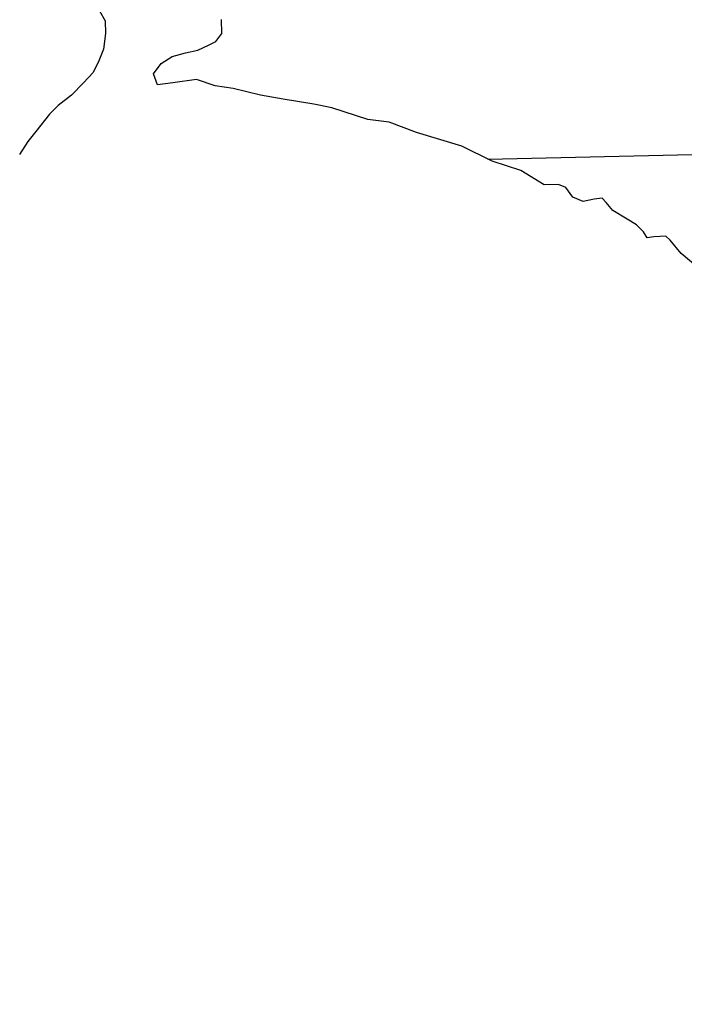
# Model space of a CAD drawing. Header units: feet. Extents: x 18803 to 104580, y -6601 to 116448.
# Tile 4 of 95: x 35719 to 39630, y 26047 to 31839. Entities that reach past the tile are written whole.
import ezdxf

# ---------------------------------------------------------------- set-up
doc = ezdxf.new("R2010")
doc.units = ezdxf.units.FT
doc.header["$LTSCALE"] = 100
doc.header["$MEASUREMENT"] = 0
doc.linetypes.add('DASHED', pattern=[0.75, 0.5, -0.25])
for name, color, linetype in [('ELPC BOLD TITLE SHEET', 3, 'Continuous'), ('ELRGOV-SECTION', 253, 'DASHED'), ('SL-VICINITY MAP', 2, 'Continuous')]:
    doc.layers.add(name, color=color, linetype=linetype)

msp = doc.modelspace()

# ---------------------------------------------------------------- linework, layer by layer
at = {"layer": 'ELPC BOLD TITLE SHEET', "const_width": 500}
msp.add_lwpolyline([(44994.4, 25873.1), (44997.6, 25871.5), (44997.6, 25871.5), (45000.3, 25869.8)], dxfattribs=at)
at = {"layer": 'ELRGOV-SECTION', "ltscale": 50}
msp.add_lwpolyline([(38474.4, 31018.9), (41585, 31087.3), (46861.1, 31206.6), (52136.9, 31329.2)], dxfattribs=at)
at = {"layer": 'SL-VICINITY MAP'}
for points in [[(36155.3, 31950.2), (36221.2, 31831.8), (36224.4, 31758.7), (36211.9, 31666), (36185.7, 31597.9), (36151.1, 31529.3), (36095.4, 31468.2), (36023.5, 31395.8), (35944.8, 31333.6), (35894.8, 31283.2), (35813.8, 31181.1), (35766.3, 31122.5), (35717.5, 31047)], [(39697.6, 30392), (39610.8, 30463.3), (39546.8, 30542), (39520.6, 30565.9), (39450.3, 30561.2), (39412.5, 30556.8), (39390, 30591.4), (39348.5, 30633.4), (39294.8, 30666.5), (39209, 30717), (39169.4, 30763.3), (39147.3, 30789.5), (39099.6, 30783.2), (39035.4, 30769.8), (38973.7, 30796.2), (38933.6, 30853), (38889, 30869.8), (38805.5, 30868.1), (38668.1, 30951.8), (38498.6, 31006.8), (38321.4, 31095), (38054.7, 31174.8), (37893.2, 31236.5), (37767.3, 31251.7), (37555.3, 31321.5), (37450, 31341.8), (37269.1, 31371.2), (37136.5, 31394.4), (36976, 31435.2), (36868.9, 31449.2), (36758.6, 31488.1), (36619.6, 31467.1), (36530.3, 31456.7), (36506.5, 31520.5), (36551.8, 31581.1), (36616.9, 31621.8), (36695.2, 31644.2), (36767.6, 31660.1), (36831, 31690.2), (36873.9, 31711), (36909.4, 31758.6), (36905.7, 31840.1)]]:
    msp.add_lwpolyline(points, dxfattribs=at)

doc.saveas('drawing.dxf')
